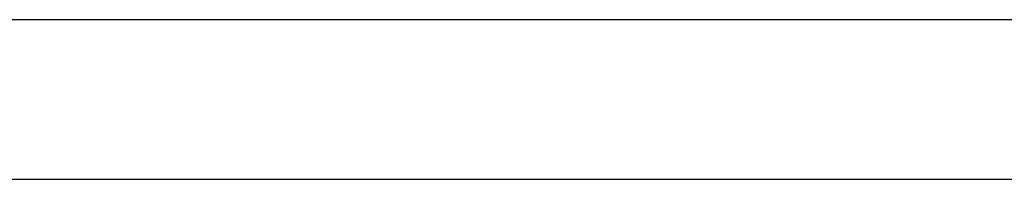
# Model space of a CAD drawing. Header units: metres. Extents: x 397.7 to 427.5, y 12.7 to 28.4.
# Tile 44 of 85: x 407.546 to 408.163, y 25.829 to 25.929. Entities that reach past the tile are written whole.
import ezdxf

# ---------------------------------------------------------------- set-up
doc = ezdxf.new("R2010")
doc.units = ezdxf.units.M
doc.layers.add('A-WALL-____-MCUT', color=7, linetype='Continuous', lineweight=25)
doc.layers.add('A-WALL-____-OTLN', color=7, linetype='Continuous', lineweight=25)

# ---------------------------------------------------------------- blocks, each defined once
blk = doc.blocks.new('Family - Evans P4-153798-07_PCI_P4')
at = {"layer": 'A-WALL-____-MCUT', "color": 253, "true_color": 0xaaaaaa}
for p, q in [((2.64179, 0.1), (0, 0.1)), ((0, 0), (2.64179, 0))]:
    blk.add_line(p, q, dxfattribs=at)
at = {"layer": 'A-WALL-____-OTLN', "color": 253, "true_color": 0xaaaaaa}
for p, q in [((2.64179, 0.1), (0, 0.1)), ((0, 0), (2.64179, 0))]:
    blk.add_line(p, q, dxfattribs=at)
at = {"layer": 'A-WALL-____-OTLN', "color": 253, "lineweight": 18, "true_color": 0xaaaaaa}
blk.add_line((0, 0), (2.64179, 0), dxfattribs=at)
blk = doc.blocks.new('LONDR55-XX_ZZ-ARQ-CAA-M3D-Londres55_ifc-1-07_PCI_P4')
at = {"layer": 'A-WALL-____-OTLN', "color": 253, "lineweight": 18, "true_color": 0xaaaaaa}
blk.add_blockref('Family - Evans P4-153798-07_PCI_P4', (406.4152, 25.82946), dxfattribs=at)

msp = doc.modelspace()

# ---------------------------------------------------------------- block references
at = {"lineweight": 5}
msp.add_blockref('LONDR55-XX_ZZ-ARQ-CAA-M3D-Londres55_ifc-1-07_PCI_P4', (0, 0), dxfattribs=at)

doc.saveas('drawing.dxf')
